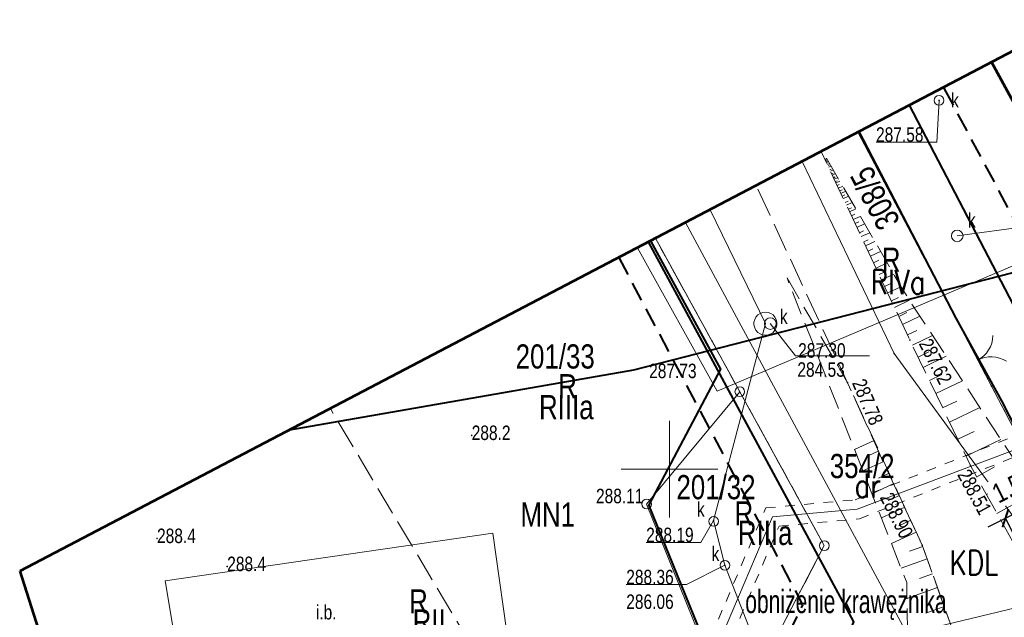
# Model space of a CAD drawing. Header units: metres. Extents: x 7437397 to 7437781, y 5556608 to 5556944.
# Tile 7 of 46: x 7437466 to 7437517, y 5556692 to 5556723. Entities that reach past the tile are written whole.
import ezdxf
from ezdxf.enums import TextEntityAlignment as Align

# ---------------------------------------------------------------- set-up
doc = ezdxf.new("R2010")
doc.units = ezdxf.units.M
doc.header["$MEASUREMENT"] = 0
for name, pattern in [('0.5_0.5', [1.5, 0.5, -0.5, 0.5]), ('BUBZ01-500', [1.75, 1.25, -0.5]), ('EGBK02-500', [2, 1.5, -0.5]), ('EGBU01-500', [1, 0.5, -0.5]), ('KTCR02-500', [1.5, 1, -0.5]), ('KTJZ01-500', [2, 1.5, -0.5])]:
    doc.linetypes.add(name, pattern=pattern)
doc.layers.get('0').update_dxf_attribs({"color": 250, "lineweight": 5})
for name, color, linetype, lineweight in [('202-Punkt graniczny stabilizowany trwale', 7, 'Continuous', 5), ('203-Punkt załamania granicy działki nie stabilizowany', 7, 'Continuous', 5), ('506-Właz okrągły-SK', 7, 'Continuous', 5), ('602-Komora podziemna-SKPOD-Atr2', 7, 'Continuous', 5), ('602-Komora podziemna-SKPOD-Atr3', 7, 'Continuous', 5), ('905-Brama w ogrodzeniu', 7, 'Continuous', 5), ('_PROJ_WYMIARY', 7, 'Continuous', 9), ('BUBZ01', 250, 'Continuous', 5), ('BUBZ01_1', 250, 'Continuous', 5), ('BUIB02_01', 250, 'Continuous', 5), ('BUIB12_03', 250, 'Continuous', 5), ('EGBB01', 250, 'Continuous', 5), ('EGBD03', 250, 'Continuous', 5), ('EGBK02', 250, 'Continuous', 5), ('EGBP04_02', 250, 'Continuous', 5), ('EGBP04_03', 250, 'Continuous', 5), ('EGBU01', 250, 'Continuous', 5), ('GAZ', 50, 'Continuous', 30), ('inna budowla (powierzchnia)-Atr17', 7, 'Continuous', 5), ('KTJZ01', 250, 'Continuous', 5), ('KTOK02', 250, 'Continuous', 5), ('KTOK05_01', 250, 'Continuous', 5), ('MPZP', 250, 'Continuous', 5), ('przewód kanalizacyjny (linia)', 7, 'Continuous', 5), ('punkt o określonej wysokości (sieć kanalizacyjna)', 7, 'Continuous', 5), ('punkt o określonej wysokości (sieć kanalizacyjna)-Atr2', 7, 'Continuous', 5), ('punkt o określonej wysokości (sieć kanalizacyjna)-Atr3', 7, 'Continuous', 5), ('punkt wysokościowy naturalny', 7, 'Continuous', 5), ('punkt wysokościowy sztuczny', 7, 'Continuous', 5), ('RTPW01', 250, 'Continuous', 5), ('RTPW02', 250, 'Continuous', 5), ('SUBP02_05', 250, 'Continuous', 5), ('SUPG_01', 250, 'Continuous', 5), ('SUPK_01', 250, 'Continuous', 5), ('SUPT_01', 250, 'Continuous', 5), ('SUPW_01', 250, 'Continuous', 5), ('SUUS22_01_K', 250, 'Continuous', 5), ('Warstwa 1', 250, 'Continuous', 5), ('Warstwa 3', 250, 'Continuous', 5), ('właz okrągły - siec kanalizacyjna (punkt)', 7, 'Continuous', 5), ('właz okrągły - siec kanalizacyjna (punkt)-Atr17', 7, 'Continuous', 5)]:
    doc.layers.add(name, color=color, linetype=linetype, lineweight=lineweight)
doc.styles.add('DROGI', font='arial.ttf', dxfattribs={"width": 0.55, "height": 1.25})
doc.styles.add('ROMANS', font='arial.ttf', dxfattribs={"width": 0.8})
doc.styles.get("Standard").update_dxf_attribs({"font": 'txt.shx', "width": 0.75})
doc.linetypes.add('KTOK05_01-500', pattern='A,3.75,[13,dgnlstyle-rozp_2015.shx,S=0.002778,R=0,X=0,Y=0],3.75', length=7.5)
doc.dimstyles.new('1-500', dxfattribs={"dimscale": 10, "dimtxt": 0.1, "dimasz": 0.07, "dimexe": 0, "dimexo": 0, "dimgap": 0.05, "dimtad": 1, "dimdec": 1, "dimrnd": 0.08, "dimzin": 0, "dimtxsty": 'ROMANS', "dimblk": 'ARCHTICK', "dimcen": 0.02, "dimdle": 0.1, "dimclrt": 256, "dimadec": 0, "dimazin": 0, "dimtfac": 0.666667, "dimtdec": 1, "dimtofl": 0, "dimtmove": 1, "dimatfit": 2, "dimfxl": 0, "dimtolj": 1, "dimtzin": 0, "dimarcsym": 0})

# ---------------------------------------------------------------- blocks, each defined once
blk = doc.blocks.new('US22')
at = {"color": 0, "linetype": 'Continuous', "lineweight": 13, "ltscale": 10}
blk.add_circle((0, 0), 2.5, dxfattribs=at)
blk = doc.blocks.new('PW01')
at = {"layer": 'punkt wysokościowy naturalny', "linetype": 'Continuous', "lineweight": 13}
h = blk.add_hatch(color=0, dxfattribs=at)
edge = h.paths.add_edge_path()
edge.add_arc((0, 0), 0.45, 0, 360)
blk = doc.blocks.new('203')
at = {"layer": '203-Punkt załamania granicy działki nie stabilizowany', "linetype": 'Continuous', "lineweight": 13}
h = blk.add_hatch(color=96, dxfattribs=at)
edge = h.paths.add_edge_path()
edge.add_arc((0, 0), 0.45, 0, 360)
blk = doc.blocks.new('202')
at = {"layer": '202-Punkt graniczny stabilizowany trwale', "color": 96, "linetype": 'Continuous', "lineweight": 13}
blk.add_circle((0, 0), 2.5, dxfattribs=at)
blk = doc.blocks.new('PW02')
at = {"layer": 'punkt wysokościowy sztuczny', "linetype": 'Continuous', "lineweight": 13}
h = blk.add_hatch(color=0, dxfattribs=at)
edge = h.paths.add_edge_path()
edge.add_arc((0, 0), 0.45, 0, 360)
blk = doc.blocks.new('506')
at = {"layer": '506-Właz okrągły-SK', "color": 0, "linetype": 'Continuous', "lineweight": 13}
blk.add_circle((0, 0), 3, dxfattribs=at)
blk = doc.blocks.new('905')
at = {"layer": '905-Brama w ogrodzeniu', "color": 0, "linetype": 'Continuous', "lineweight": 13}
for centre, start, end in [((-15, 0), 0, 60), ((15, 0), 120, 180)]:
    blk.add_arc(centre, 15, start, end, dxfattribs=at)
blk = doc.blocks.new('_ArchTick')
at = {"color": 0, "linetype": 'ByBlock', "const_width": 0.15}
blk.add_lwpolyline([(-0.5, -0.5), (0.5, 0.5)], dxfattribs=at)
blk = doc.blocks.new('*D52')
at = {"layer": '_PROJ_WYMIARY', "color": 0, "lineweight": -2, "transparency": 16777216}
for p, q in [((7437516.495, 5556697.022), (7437519.619, 5556698.6)), ((7437521.799, 5556692.066), (7437518.726, 5556698.149)), ((7437520.46, 5556691.39), (7437517.387, 5556697.473))]:
    blk.add_line(p, q, dxfattribs=at)
at = {"layer": 'Defpoints', "color": 0}
for p in [(7437521.799, 5556692.066), (7437520.46, 5556691.39)]:
    blk.add_point(p, dxfattribs=at)
at = {"layer": '_PROJ_WYMIARY', "transparency": 16777216, "insert": (7437517.537, 5556698.926), "char_height": 1, "attachment_point": 5, "rotation": 26.8008, "style": 'ROMANS', "bg_fill": 3, "box_fill_scale": 1.25, "bg_fill_color": 256, "bg_fill_true_color": 13158600, "bg_fill_transparency": 0}
blk.add_mtext('\\A1;1,5', dxfattribs=at)
at = {"layer": 'Defpoints', "color": 0}
blk.add_point((7437518.726, 5556698.149), dxfattribs=at)
at = {"layer": '_PROJ_WYMIARY', "color": 0, "lineweight": -2, "transparency": 16777216, "xscale": 0.7000000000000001, "yscale": 0.7000000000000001, "zscale": 0.7000000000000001}
for p, rotation in [((7437518.726, 5556698.149), 26.80083486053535), ((7437517.387, 5556697.473), 206.8008348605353)]:
    blk.add_blockref('_ArchTick', p, dxfattribs=dict(at, rotation=rotation))

msp = doc.modelspace()

# ---------------------------------------------------------------- linework, layer by layer
at = {"color": 7, "linetype": 'Continuous', "lineweight": 13}
for p, q in [((7437509.574, 5556701.022), (7437510.59, 5556701.489)), ((7437510.315, 5556700.707), (7437510.839, 5556700.947)), ((7437510.011, 5556699.911), (7437511.088, 5556700.405)), ((7437510.812, 5556699.54), (7437511.368, 5556699.796)), ((7437510.475, 5556698.729), (7437511.617, 5556699.254)), ((7437511.309, 5556698.374), (7437511.897, 5556698.644)), ((7437510.966, 5556697.478), (7437512.177, 5556698.035)), ((7437511.864, 5556697.07), (7437512.489, 5556697.357)), ((7437511.485, 5556696.158), (7437512.769, 5556696.747)), ((7437512.422, 5556695.755), (7437513.105, 5556695.999)), ((7437511.986, 5556694.882), (7437513.333, 5556695.365)), ((7437512.944, 5556694.35), (7437513.611, 5556694.589)), ((7437512.29, 5556693.32), (7437513.863, 5556693.883)), ((7437513.262, 5556692.554), (7437514.217, 5556692.896))]:
    msp.add_line(p, q, dxfattribs=at)
at = {"color": 21, "linetype": 'Continuous', "lineweight": 13}
for p, q in [((7437509.574, 5556701.022), (7437510.59, 5556701.489)), ((7437510.315, 5556700.707), (7437510.839, 5556700.947)), ((7437510.011, 5556699.911), (7437511.088, 5556700.405)), ((7437510.812, 5556699.54), (7437511.368, 5556699.796)), ((7437510.475, 5556698.729), (7437511.617, 5556699.254)), ((7437511.309, 5556698.374), (7437511.897, 5556698.644)), ((7437510.966, 5556697.478), (7437512.177, 5556698.035)), ((7437511.864, 5556697.07), (7437512.489, 5556697.357)), ((7437511.485, 5556696.158), (7437512.769, 5556696.747)), ((7437512.422, 5556695.755), (7437513.105, 5556695.999)), ((7437511.986, 5556694.882), (7437513.333, 5556695.365)), ((7437512.944, 5556694.35), (7437513.611, 5556694.589)), ((7437512.29, 5556693.32), (7437513.863, 5556693.883)), ((7437513.262, 5556692.554), (7437514.217, 5556692.896))]:
    msp.add_line(p, q, dxfattribs=at)
at = {"color": 7, "linetype": 'BUBZ01-500', "lineweight": 13, "flags": 128}
for points in [[(7437506.084, 5556709.904), (7437509.22, 5556704.47), (7437513.08, 5556696.07), (7437515.43, 5556689.51)], [(7437512.369, 5556688.054), (7437512.277, 5556694.143), (7437506.084, 5556709.904)]]:
    msp.add_lwpolyline(points, dxfattribs=at)
at = {"color": 21, "linetype": 'BUBZ01-500', "lineweight": 13, "flags": 128}
for points in [[(7437506.084, 5556709.904), (7437509.22, 5556704.47), (7437513.08, 5556696.07), (7437515.43, 5556689.51)], [(7437512.369, 5556688.054), (7437512.277, 5556694.143), (7437506.084, 5556709.904)]]:
    msp.add_lwpolyline(points, dxfattribs=at)
at = {"layer": '602-Komora podziemna-SKPOD-Atr2', "color": 7, "flags": 128}
msp.add_lwpolyline([(7437505.22, 5556707.53), (7437506.53, 5556705.87), (7437510.344, 5556705.87)], dxfattribs=at)
at = {"layer": 'BUBZ01', "color": 7, "linetype": 'BUBZ01-500', "lineweight": 13, "flags": 128}
msp.add_lwpolyline([(7437523.044, 5556693.027), (7437521.96, 5556694.22), (7437512.102, 5556709.224), (7437507.913, 5556716.465)], dxfattribs=at)
at = {"layer": 'BUBZ01_1', "color": 7, "linetype": 'Continuous', "lineweight": 13}
for p, q in [((7437508.142, 5556716.07), (7437508.049, 5556716.026)), ((7437508.13, 5556715.982), (7437508.081, 5556715.959)), ((7437508.217, 5556715.94), (7437508.113, 5556715.891)), ((7437508.2, 5556715.849), (7437508.145, 5556715.823)), ((7437508.292, 5556715.81), (7437508.176, 5556715.755)), ((7437508.269, 5556715.716), (7437508.208, 5556715.688)), ((7437508.367, 5556715.68), (7437508.24, 5556715.62)), ((7437508.373, 5556715.517), (7437508.304, 5556715.485)), ((7437508.48, 5556715.485), (7437508.335, 5556715.417)), ((7437508.477, 5556715.318), (7437508.399, 5556715.281)), ((7437508.593, 5556715.29), (7437508.431, 5556715.214)), ((7437508.581, 5556715.119), (7437508.495, 5556715.078)), ((7437508.706, 5556715.095), (7437508.526, 5556715.01)), ((7437508.686, 5556714.92), (7437508.59, 5556714.875)), ((7437508.819, 5556714.9), (7437508.622, 5556714.807)), ((7437508.79, 5556714.721), (7437508.685, 5556714.672)), ((7437508.969, 5556714.64), (7437508.749, 5556714.536)), ((7437508.929, 5556714.455), (7437508.813, 5556714.401)), ((7437509.12, 5556714.38), (7437508.876, 5556714.265)), ((7437509.067, 5556714.19), (7437508.94, 5556714.13)), ((7437509.27, 5556714.12), (7437509.004, 5556713.995)), ((7437509.241, 5556713.858), (7437509.099, 5556713.791)), ((7437509.458, 5556713.795), (7437509.163, 5556713.656)), ((7437509.415, 5556713.526), (7437509.258, 5556713.453)), ((7437509.646, 5556713.47), (7437509.322, 5556713.317)), ((7437509.588, 5556713.194), (7437509.417, 5556713.114)), ((7437509.872, 5556713.08), (7437509.513, 5556712.911)), ((7437509.796, 5556712.796), (7437509.608, 5556712.708)), ((7437510.097, 5556712.69), (7437509.704, 5556712.505)), ((7437510.039, 5556712.332), (7437509.831, 5556712.234)), ((7437510.361, 5556712.234), (7437509.926, 5556712.03)), ((7437510.282, 5556711.867), (7437510.054, 5556711.76)), ((7437510.624, 5556711.779), (7437510.149, 5556711.556)), ((7437510.525, 5556711.402), (7437510.276, 5556711.285)), ((7437510.925, 5556711.259), (7437510.404, 5556711.015)), ((7437510.838, 5556710.805), (7437510.563, 5556710.676)), ((7437511.263, 5556710.674), (7437510.69, 5556710.405)), ((7437511.15, 5556710.208), (7437510.849, 5556710.066)), ((7437511.602, 5556710.089), (7437510.976, 5556709.795)), ((7437511.463, 5556709.611), (7437511.135, 5556709.457)), ((7437511.978, 5556709.439), (7437511.295, 5556709.118)), ((7437511.85, 5556708.883), (7437511.485, 5556708.712)), ((7437512.421, 5556708.738), (7437511.645, 5556708.373)), ((7437512.29, 5556708.098), (7437511.867, 5556707.899)), ((7437512.961, 5556707.917), (7437512.058, 5556707.493)), ((7437512.803, 5556707.181), (7437512.313, 5556706.951)), ((7437513.618, 5556706.916), (7437512.57, 5556706.41)), ((7437513.428, 5556706.075), (7437512.864, 5556705.803)), ((7437514.324, 5556705.842), (7437513.125, 5556705.263)), ((7437514.095, 5556704.899), (7437513.451, 5556704.588)), ((7437515.155, 5556704.578), (7437513.777, 5556703.913)), ((7437514.873, 5556703.526), (7437514.135, 5556703.17)), ((7437516.068, 5556703.188), (7437514.494, 5556702.428)), ((7437515.763, 5556701.958), (7437514.918, 5556701.55)), ((7437517.148, 5556701.545), (7437515.342, 5556700.673)), ((7437516.82, 5556700.124), (7437515.896, 5556699.612)), ((7437518.32, 5556699.76), (7437516.402, 5556698.698)), ((7437517.941, 5556698.27), (7437516.944, 5556697.718))]:
    msp.add_line(p, q, dxfattribs=at)
at = {"layer": 'BUIB02_01', "color": 212, "linetype": 'Continuous', "lineweight": 40, "flags": 128}
for points in [[(7437512.405, 5556718.826), (7437523.822, 5556696.921), (7437530.92, 5556693.586)], [(7437506.941, 5556685.963), (7437509.534, 5556692.104), (7437498.91, 5556711.759)]]:
    msp.add_lwpolyline(points, dxfattribs=at)
at = {"layer": 'BUIB12_03', "color": 7, "linetype": 'Continuous', "lineweight": 13, "flags": 128}
msp.add_lwpolyline([(7437473.91, 5556694.22), (7437474.79, 5556688.98), (7437477.51, 5556689.46), (7437477.67, 5556688.46), (7437491.75, 5556690.45), (7437490.87, 5556696.69), (7437473.91, 5556694.22)], close=True, dxfattribs=at)
at = {"layer": 'EGBB01', "color": 7, "linetype": 'Continuous', "lineweight": 53, "flags": 128}
msp.add_lwpolyline([(7437516.664, 5556721.048), (7437521.11, 5556712.91)], dxfattribs=at)
at = {"layer": 'EGBD03', "color": 96, "linetype": 'Continuous', "lineweight": 13, "flags": 128}
for points in [[(7437516.67, 5556704.29), (7437509.751, 5556717.428)], [(7437506.863, 5556715.915), (7437511.62, 5556705.99)], [(7437500.826, 5556712.754), (7437514.47, 5556687.46)], [(7437499.279, 5556711.943), (7437503.64, 5556704.01)], [(7437522.86, 5556690.63), (7437511.62, 5556705.99)], [(7437498.82, 5556698.2), (7437503.64, 5556704.01)], [(7437508.01, 5556696.05), (7437503.64, 5556704.01)], [(7437516.67, 5556704.29), (7437519.14, 5556699.58)], [(7437503.31, 5556687.06), (7437498.82, 5556698.2)], [(7437503.31, 5556687.06), (7437508.01, 5556696.05)]]:
    msp.add_lwpolyline(points, dxfattribs=at)
at = {"layer": 'EGBK02', "color": 96, "linetype": 'EGBK02-500', "lineweight": 13, "flags": 128}
for points in [[(7437503.64, 5556704.01), (7437499.279, 5556711.943)], [(7437508.01, 5556696.05), (7437503.64, 5556704.01)], [(7437493.866, 5556683.974), (7437482.458, 5556703.133)], [(7437503.31, 5556687.06), (7437508.01, 5556696.05)]]:
    msp.add_lwpolyline(points, dxfattribs=at)
at = {"layer": 'EGBU01', "color": 96, "linetype": 'EGBU01-500', "lineweight": 13, "flags": 128}
for points in [[(7437509.751, 5556717.428), (7437516.67, 5556704.29)], [(7437516.67, 5556704.29), (7437509.751, 5556717.428)], [(7437503.64, 5556704.01), (7437499.279, 5556711.943)], [(7437499.279, 5556711.943), (7437503.64, 5556704.01)], [(7437508.01, 5556696.05), (7437503.64, 5556704.01)], [(7437503.64, 5556704.01), (7437508.01, 5556696.05)], [(7437516.67, 5556704.29), (7437519.14, 5556699.58)], [(7437519.14, 5556699.58), (7437516.67, 5556704.29)], [(7437503.31, 5556687.06), (7437508.01, 5556696.05)], [(7437508.01, 5556696.05), (7437503.31, 5556687.06)]]:
    msp.add_lwpolyline(points, dxfattribs=at)
at = {"layer": 'GAZ', "linetype": '0.5_0.5', "lineweight": 20}
for points in [[(7437469.765, 5556684.298), (7437501.754, 5556690.401), (7437504.987, 5556698.001), (7437509.601, 5556698.417), (7437540.527, 5556710.781), (7437572.311, 5556724.628), (7437597.435, 5556738.152)], [(7437469.953, 5556683.316), (7437502.466, 5556689.519), (7437505.673, 5556697.059), (7437509.837, 5556697.434), (7437540.913, 5556709.859), (7437572.749, 5556723.728), (7437597.909, 5556737.272)]]:
    msp.add_lwpolyline(points, dxfattribs=at)
at = {"layer": 'KTJZ01', "color": 7, "linetype": 'KTJZ01-500', "lineweight": 13, "flags": 128}
msp.add_lwpolyline([(7437507.857, 5556716.436), (7437504.491, 5556714.673), (7437509.22, 5556704.47), (7437510.97, 5556700.57), (7437513.08, 5556696.07), (7437515.43, 5556689.51), (7437520.46, 5556691.39), (7437518.97, 5556694.06), (7437515.57, 5556700.2), (7437512.44, 5556706.68), (7437507.857, 5556716.436)], close=True, dxfattribs=at)
at = {"layer": 'KTOK05_01', "color": 7, "linetype": 'KTOK05_01-500', "lineweight": 40, "flags": 128}
for points in [[(7437532.153, 5556729.161), (7437547.36, 5556701.5), (7437527.72, 5556692.81), (7437525.62, 5556692.53), (7437523.63, 5556693.08), (7437521.96, 5556694.22), (7437517.2, 5556703.54), (7437514.83, 5556707.82), (7437509.814, 5556717.461)], [(7437499.019, 5556711.807), (7437502.64, 5556705.18), (7437498.93, 5556698.16)], [(7437470.765, 5556680.962), (7437472.26, 5556681.23), (7437477.51, 5556682.36), (7437492.58, 5556685.14), (7437495.66, 5556685.59), (7437503.37, 5556687.26), (7437498.93, 5556698.16)]]:
    msp.add_lwpolyline(points, dxfattribs=at)
at = {"layer": 'MPZP', "color": 212, "linetype": 'KTOK05_01-500', "lineweight": 40, "flags": 128}
msp.add_lwpolyline([(7437480.35, 5556702.039), (7437498.164, 5556705.138), (7437519.727, 5556710.673), (7437570.307, 5556733.919), (7437638.513, 5556770.222), (7437729.943, 5556819.329)], dxfattribs=at)
at = {"layer": 'MPZP', "color": 212, "linetype": 'KTCR02-500', "lineweight": 40, "flags": 128}
for points in [[(7437738.295, 5556803.984), (7437715.191, 5556791.784), (7437661.349, 5556763.226), (7437574.511, 5556717.006), (7437530.05, 5556696.506), (7437525.798, 5556698.029), (7437514.19, 5556719.761)], [(7437497.375, 5556710.955), (7437506.891, 5556692.994), (7437504.828, 5556688.703), (7437494.07, 5556686.185), (7437470.017, 5556683.31)]]:
    msp.add_lwpolyline(points, dxfattribs=at)
at = {"layer": 'przewód kanalizacyjny (linia)', "color": 36, "linetype": 'Continuous', "lineweight": 13, "flags": 128}
msp.add_lwpolyline([(7437507.01, 5556684.43), (7437502.87, 5556695.03), (7437502.28, 5556697.34)], dxfattribs=at)
at = {"layer": 'punkt o określonej wysokości (sieć kanalizacyjna)-Atr2', "color": 7, "flags": 128}
for points in [[(7437513.95, 5556719.08), (7437513.835, 5556716.918), (7437510.689, 5556716.918)], [(7437502.28, 5556697.34), (7437501.62, 5556696.21), (7437498.798, 5556696.21)], [(7437502.87, 5556695.03), (7437500.88, 5556694.03), (7437497.766, 5556694.03)]]:
    msp.add_lwpolyline(points, dxfattribs=at)
at = {"layer": 'SUBP02_05', "color": 36, "linetype": 'Continuous', "lineweight": 13, "flags": 128}
msp.add_lwpolyline([(7437504.97, 5556706.93), (7437504.82, 5556706.95), (7437504.69, 5556707), (7437504.57, 5556707.08), (7437504.47, 5556707.19), (7437504.41, 5556707.32), (7437504.37, 5556707.46), (7437504.37, 5556707.6), (7437504.41, 5556707.74), (7437504.47, 5556707.87), (7437504.57, 5556707.98), (7437504.69, 5556708.06), (7437504.82, 5556708.11), (7437504.97, 5556708.13), (7437505.11, 5556708.11), (7437505.25, 5556708.06), (7437505.36, 5556707.98), (7437505.46, 5556707.87), (7437505.53, 5556707.74), (7437505.56, 5556707.6), (7437505.56, 5556707.46), (7437505.53, 5556707.32), (7437505.46, 5556707.19), (7437505.36, 5556707.08), (7437505.25, 5556707), (7437505.11, 5556706.95), (7437504.97, 5556706.93)], close=True, dxfattribs=at)
at = {"layer": 'SUPG_01', "color": 52, "linetype": 'Continuous', "lineweight": 13, "flags": 128}
for points in [[(7437505.33, 5556697.53), (7437509.719, 5556697.926), (7437522.113, 5556702.608), (7437540.72, 5556710.32), (7437572.53, 5556724.178), (7437601.779, 5556739.923), (7437624.775, 5556752.295)], [(7437469.859, 5556683.807), (7437484.7, 5556686.66), (7437502.11, 5556689.96), (7437505.33, 5556697.53)]]:
    msp.add_lwpolyline(points, dxfattribs=at)
at = {"layer": 'SUPK_01', "color": 36, "linetype": 'Continuous', "lineweight": 13}
msp.add_line((7437514.89, 5556712.07), (7437521.11, 5556712.91), dxfattribs=at)
at = {"layer": 'SUPK_01', "color": 36, "linetype": 'Continuous', "lineweight": 13, "flags": 128}
msp.add_lwpolyline([(7437502.103, 5556713.422), (7437504.97, 5556707.53), (7437502.28, 5556697.34)], dxfattribs=at)
at = {"layer": 'SUPT_01', "color": 30, "linetype": 'Continuous', "lineweight": 13, "flags": 128}
msp.add_lwpolyline([(7437624.834, 5556744.449), (7437603.973, 5556732.899), (7437579.114, 5556719.1), (7437574.314, 5556716.425), (7437544.39, 5556702.175), (7437531.441, 5556696.093), (7437491.469, 5556686.466), (7437485.362, 5556685.024)], dxfattribs=at)
at = {"layer": 'SUPW_01', "color": 5, "linetype": 'Continuous', "lineweight": 13, "flags": 128}
msp.add_lwpolyline([(7437624.519, 5556762.969), (7437600.44, 5556750.19), (7437586.81, 5556744.55), (7437574.29, 5556738.446), (7437539.95, 5556721.509), (7437526.12, 5556714.05), (7437502.465, 5556704.034), (7437498.34, 5556711.451)], dxfattribs=at)
at = {"layer": 'Warstwa 1', "color": 207, "linetype": 'Continuous', "lineweight": 53, "true_color": 0x6e1e6e, "flags": 128}
msp.add_lwpolyline([(7437466.384, 5556694.725), (7437479.253, 5556654.299), (7437507.556, 5556623.548), (7437507.556, 5556623.548), (7437761.553, 5556761.255), (7437724.258, 5556829.774), (7437466.384, 5556694.725)], close=True, dxfattribs=at)
at = {"layer": 'Warstwa 3', "color": 7, "linetype": 'Continuous', "lineweight": 0}
for p, q in [((7437500, 5556702.5), (7437500, 5556697.5)), ((7437497.5, 5556700), (7437502.5, 5556700))]:
    msp.add_line(p, q, dxfattribs=at)

# ---------------------------------------------------------------- block references
at = {"layer": 'EGBP04_02', "color": 96, "linetype": 'Continuous', "lineweight": 13, "xscale": 0.1, "yscale": 0.1, "zscale": 0.1}
for p in [(7437503.64, 5556704.01), (7437498.82, 5556698.2), (7437508.01, 5556696.05)]:
    msp.add_blockref('202', p, dxfattribs=at)
at = {"layer": 'EGBP04_03', "color": 96, "linetype": 'Continuous', "lineweight": 13, "xscale": 0.1, "yscale": 0.1, "zscale": 0.1}
for p in [(7437511.62, 5556705.99), (7437516.67, 5556704.29)]:
    msp.add_blockref('203', p, dxfattribs=at)
at = {"layer": 'KTOK02', "color": 7, "linetype": 'Continuous', "lineweight": 13, "xscale": 0.1, "yscale": 0.1, "zscale": 0.1, "rotation": 297.743}
msp.add_blockref('905', (7437515.94, 5556705.64), dxfattribs=at)
at = {"layer": 'punkt o określonej wysokości (sieć kanalizacyjna)', "color": 7, "linetype": 'Continuous', "lineweight": 13, "xscale": 0.1, "yscale": 0.1, "zscale": 0.1}
for p in [(7437513.95, 5556719.08), (7437502.28, 5556697.34), (7437502.87, 5556695.03)]:
    msp.add_blockref('PW01', p, dxfattribs=at)
at = {"layer": 'RTPW01', "color": 7, "linetype": 'Continuous', "lineweight": 13, "xscale": 0.1, "yscale": 0.1, "zscale": 0.1}
for p in [(7437489.77, 5556701.75), (7437473.49, 5556696.42), (7437477.12, 5556694.97)]:
    msp.add_blockref('PW01', p, dxfattribs=at)
at = {"layer": 'RTPW02', "color": 7, "linetype": 'Continuous', "lineweight": 13, "xscale": 0.1, "yscale": 0.1, "zscale": 0.1}
for p in [(7437512.44, 5556706.68), (7437502.64, 5556705.18), (7437509.22, 5556704.47), (7437515.57, 5556700.2), (7437498.93, 5556698.16), (7437513.08, 5556696.07)]:
    msp.add_blockref('PW02', p, dxfattribs=at)
at = {"layer": 'SUUS22_01_K', "color": 7, "linetype": 'Continuous', "lineweight": 13, "xscale": 0.1, "yscale": 0.1, "zscale": 0.1}
for p in [(7437514.89, 5556712.07), (7437505.22, 5556707.53)]:
    msp.add_blockref('506', p, dxfattribs=at)
at = {"layer": 'właz okrągły - siec kanalizacyjna (punkt)', "color": 7, "linetype": 'Continuous', "lineweight": 13, "xscale": 0.1, "yscale": 0.1, "zscale": 0.1}
for p in [(7437513.95, 5556719.08), (7437502.29, 5556697.3), (7437502.87, 5556695.03)]:
    msp.add_blockref('US22', p, dxfattribs=at)

# ---------------------------------------------------------------- texts
at = {"layer": '602-Komora podziemna-SKPOD-Atr2', "color": 36, "insert": (7437506.66, 5556705.759), "char_height": 0.75, "attachment_point": 7, "line_spacing_factor": 0.6}
msp.add_mtext('\\FWORKING_1250;\\H1x;\\W0.8;287.30', dxfattribs=at)
at = {"layer": '602-Komora podziemna-SKPOD-Atr3', "color": 36, "insert": (7437506.62, 5556704.771), "char_height": 0.75, "attachment_point": 7, "line_spacing_factor": 0.6}
msp.add_mtext('\\FWORKING_1250;\\H1x;\\W0.8;284.53', dxfattribs=at)
at = {"layer": '_PROJ_WYMIARY', "style": 'DROGI', "width": 0.65}
msp.add_text('obniżenie krawężnika', height=1.2, dxfattribs=at).set_placement((7437503.923, 5556692.559))
at = {"layer": 'EGBD03', "color": 96, "linetype": 'Continuous', "lineweight": 30, "insert": (7437511.984, 5556712.836), "char_height": 1.25, "attachment_point": 7, "rotation": 117.8936, "line_spacing_factor": 0.6}
msp.add_mtext('\\FWORKING_1250;\\H1x;\\W0.8;308/5', dxfattribs=at)
at = {"layer": 'EGBD03', "color": 96, "linetype": 'Continuous', "lineweight": 30, "char_height": 1.25, "attachment_point": 7, "line_spacing_factor": 0.6}
for s, insert in [('\\FWORKING_1250;\\H1x;\\W0.8;201/33', (7437492.046, 5556705.19)), ('\\FWORKING_1250;\\H1x;\\W0.8;354/2', (7437508.298, 5556699.522)), ('\\FWORKING_1250;\\H1x;\\W0.8;201/32', (7437500.363, 5556698.43))]:
    msp.add_mtext(s, dxfattribs=dict(at, insert=insert))
at = {"layer": 'EGBK02', "color": 96, "linetype": 'Continuous', "lineweight": 30, "width": 0.8}
msp.add_text('RIVa', height=1.25, dxfattribs=at).set_placement((7437510.416, 5556710.312), align=Align.TOP_LEFT)
at = {"layer": 'EGBK02', "color": 96, "linetype": 'Continuous', "lineweight": 30, "char_height": 1.25, "attachment_point": 1, "line_spacing_factor": 0.6}
for s, insert in [('\\FWORKING_1250;\\H1x;\\W0.8;RIIIa', (7437493.253, 5556703.838)), ('\\FWORKING_1250;\\H1x;\\W0.8;RIIIa', (7437503.541, 5556697.332)), ('\\FWORKING_1250;\\H1x;\\W0.8;RII', (7437486.716, 5556692.748))]:
    msp.add_mtext(s, dxfattribs=dict(at, insert=insert))
at = {"layer": 'EGBU01', "color": 96, "linetype": 'Continuous', "lineweight": 30, "width": 0.8}
msp.add_text('dr', height=1.25, dxfattribs=at).set_placement((7437509.578, 5556698.536))
at = {"layer": 'EGBU01', "color": 96, "linetype": 'Continuous', "lineweight": 30, "char_height": 1.25, "attachment_point": 7, "line_spacing_factor": 0.6}
for insert in [(7437510.99, 5556710.215), (7437494.244, 5556703.667), (7437503.371, 5556697.09), (7437486.534, 5556692.539)]:
    msp.add_mtext('\\FWORKING_1250;\\H1x;\\W0.8;R', dxfattribs=dict(at, insert=insert))
at = {"layer": 'inna budowla (powierzchnia)-Atr17', "color": 7, "insert": (7437481.707, 5556692.217), "char_height": 0.75, "attachment_point": 7, "line_spacing_factor": 0.6}
msp.add_mtext('\\FWORKING_1250;\\H1x;\\W0.8;i.b.', dxfattribs=at)
at = {"layer": 'MPZP', "color": 212, "linetype": 'Continuous', "lineweight": 30, "width": 0.8}
msp.add_text('KDL', height=1.25, dxfattribs=at).set_placement((7437514.489, 5556694.546))
at = {"layer": 'MPZP', "color": 212, "linetype": 'Continuous', "lineweight": 30, "insert": (7437492.292, 5556697.031), "char_height": 1.25, "attachment_point": 7, "line_spacing_factor": 0.6}
msp.add_mtext('\\FWORKING_1250;\\H1x;\\W0.8;MN1', dxfattribs=at)
at = {"layer": 'punkt o określonej wysokości (sieć kanalizacyjna)-Atr2', "color": 36, "char_height": 0.75, "attachment_point": 7, "line_spacing_factor": 0.6}
for s, insert in [('\\FWORKING_1250;\\H1x;\\W0.8;287.58', (7437510.689, 5556716.926)), ('\\FWORKING_1250;\\H1x;\\W0.8;288.19', (7437498.798, 5556696.218)), ('\\FWORKING_1250;\\H1x;\\W0.8;288.36', (7437497.766, 5556694.038))]:
    msp.add_mtext(s, dxfattribs=dict(at, insert=insert))
at = {"layer": 'punkt o określonej wysokości (sieć kanalizacyjna)-Atr3', "color": 36, "insert": (7437497.766, 5556692.763), "char_height": 0.75, "attachment_point": 7, "line_spacing_factor": 0.6}
msp.add_mtext('\\FWORKING_1250;\\H1x;\\W0.8;286.06', dxfattribs=at)
at = {"layer": 'RTPW01', "color": 7, "linetype": 'Continuous', "lineweight": 13, "char_height": 0.75, "attachment_point": 1, "line_spacing_factor": 0.6}
for s, insert, rotation in [('\\FWORKING_1250;\\H1x;\\W0.8;287.62', (7437513.55, 5556706.84), 296.832), ('\\FWORKING_1250;\\H1x;\\W0.8;287.78', (7437510.123, 5556704.757), 293.136), ('\\FWORKING_1250;\\H1x;\\W0.8;288.51', (7437515.53, 5556700.08), 298.61), ('\\FWORKING_1250;\\H1x;\\W0.8;288.90', (7437511.54, 5556698.88), 296.67)]:
    msp.add_mtext(s, dxfattribs=dict(at, insert=insert, rotation=rotation))
at = {"layer": 'RTPW01', "color": 7, "linetype": 'Continuous', "lineweight": 13, "char_height": 0.75, "line_spacing_factor": 0.6}
for s, insert, attachment_point in [('\\FWORKING_1250;\\H1x;\\W0.8;287.73', (7437498.95, 5556705.46), 1), ('\\FWORKING_1250;\\H1x;\\W0.8;288.2', (7437489.77, 5556701.5), 7), ('\\FWORKING_1250;\\H1x;\\W0.8;288.11', (7437496.2, 5556698.99), 1), ('\\FWORKING_1250;\\H1x;\\W0.8;288.4', (7437473.49, 5556696.17), 7), ('\\FWORKING_1250;\\H1x;\\W0.8;288.4', (7437477.12, 5556694.72), 7)]:
    msp.add_mtext(s, dxfattribs=dict(at, insert=insert, attachment_point=attachment_point))
at = {"layer": 'SUUS22_01_K', "color": 7, "linetype": 'Continuous', "lineweight": 13, "char_height": 0.75, "attachment_point": 7, "line_spacing_factor": 0.6}
for insert in [(7437515.44, 5556712.5), (7437505.71, 5556707.517)]:
    msp.add_mtext('\\FWORKING_1250;\\H1x;\\W0.8;k', dxfattribs=dict(at, insert=insert))
at = {"layer": 'właz okrągły - siec kanalizacyjna (punkt)-Atr17', "color": 7, "char_height": 0.75, "attachment_point": 7, "line_spacing_factor": 0.6}
for insert in [(7437514.57, 5556718.71), (7437501.42, 5556697.55), (7437502.18, 5556695.25)]:
    msp.add_mtext('\\FWORKING_1250;\\H1x;\\W0.8;k', dxfattribs=dict(at, insert=insert))

# ---------------------------------------------------------------- next in the draw order: dimensions: what is measured, and where the dimension line sits
at = {"layer": '_PROJ_WYMIARY'}
dim = msp.add_linear_dim(base=(7437518.726, 5556698.149), p1=(7437520.46, 5556691.39), p2=(7437521.799, 5556692.066), angle=26.8008, dimstyle='1-500', dxfattribs=at)
dim.commit()
dim.dimension.update_dxf_attribs({"geometry": '*D52', "text_midpoint": (7437518.033, 5556697.943), "dimtype": 161})

doc.saveas('drawing.dxf')
